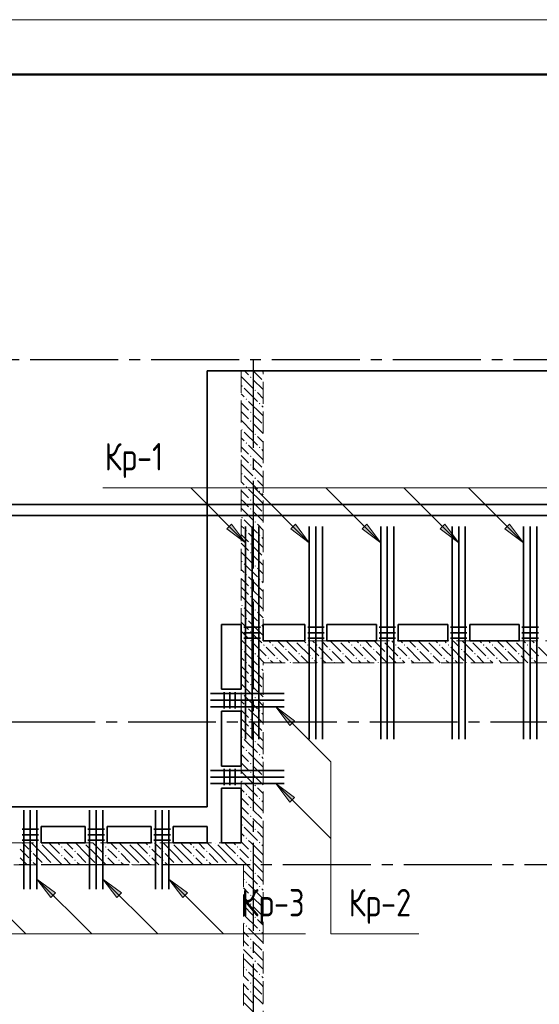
# Model space of a CAD drawing. Header units: millimetres. Extents: x 0 to 61017, y 0 to 42000.
# Tile 21 of 25: x 32713 to 37443, y 33030 to 42000. Entities that reach past the tile are written whole.
import ezdxf

# ---------------------------------------------------------------- set-up
doc = ezdxf.new("R2010")
doc.units = ezdxf.units.MM
doc.linetypes.add('______2', pattern=[270, 200, -70])
doc.linetypes.add('______5', pattern=[1100, 800, -100, 100, -100])
for name, color, linetype, lineweight in [('S1 Стержни арматуры фон', 7, 'Continuous', 25), ('Standard', 7, 'Continuous', 25), ('Оси', 40, '______5', 18), ('Позиционная метка номер позиции', 7, 'Continuous', 13), ('Поперечное армирование AW фон', 7, 'Continuous', 25)]:
    doc.layers.add(name, color=color, linetype=linetype, lineweight=lineweight)
doc.layers.add('ЖБ Перекрытие верхний уровень', color=7, linetype='Continuous', lineweight=25, true_color=0xe0e0ff)
doc.layers.add('ЖБ Стена верхний уровень', color=7, linetype='Continuous', lineweight=25, true_color=0x006e00)
doc.styles.add('GOST 2.304-81', font='txt')

msp = doc.modelspace()

# ---------------------------------------------------------------- hatches: boundary and pattern name
at = {"layer": 'ЖБ Стена верхний уровень', "linetype": 'Continuous', "lineweight": 18, "transparency": 33554687}
for points in [[(34730.5, 38663.1), (34737, 38669.6), (34743.5, 38663.1), (34737, 38656.6)], [(34810.4, 38743.1), (34816.9, 38749.6), (34823.4, 38743.1), (34816.9, 38736.6)], [(34850.5, 38623.1), (34857, 38629.6), (34863.5, 38623.1), (34857, 38616.6)], [(34770.5, 38543.1), (34777, 38549.6), (34783.4, 38543.1), (34777, 38536.6)], [(34890.5, 38503.1), (34896.9, 38509.6), (34903.4, 38503.1), (34896.9, 38496.6)], [(34810.4, 38423.1), (34816.9, 38429.6), (34823.4, 38423.1), (34816.9, 38416.6)], [(34810.4, 38343.1), (34816.9, 38349.6), (34823.4, 38343.1), (34816.9, 38336.6)], [(34730.5, 38263.1), (34737, 38269.6), (34743.5, 38263.1), (34737, 38256.6)], [(34850.5, 38223.1), (34857, 38229.6), (34863.5, 38223.1), (34857, 38216.6)], [(34770.5, 38143.1), (34777, 38149.6), (34783.4, 38143.1), (34777, 38136.6)], [(34890.5, 38103.1), (34896.9, 38109.6), (34903.4, 38103.1), (34896.9, 38096.6)], [(34810.4, 38023.1), (34816.9, 38029.6), (34823.4, 38023.1), (34816.9, 38016.6)], [(34810.4, 37943.1), (34816.9, 37949.6), (34823.4, 37943.1), (34816.9, 37936.6)], [(34730.5, 37863.1), (34737, 37869.6), (34743.5, 37863.1), (34737, 37856.6)], [(34850.5, 37823.1), (34857, 37829.6), (34863.5, 37823.1), (34857, 37816.6)], [(34770.5, 37743.1), (34777, 37749.6), (34783.4, 37743.1), (34777, 37736.6)], [(34890.5, 37703.1), (34896.9, 37709.6), (34903.4, 37703.1), (34896.9, 37696.6)], [(34810.4, 37623.1), (34816.9, 37629.6), (34823.4, 37623.1), (34816.9, 37616.6)], [(34810.4, 37543.1), (34816.9, 37549.6), (34823.4, 37543.1), (34816.9, 37536.6)], [(34730.5, 37463.1), (34737, 37469.6), (34743.5, 37463.1), (34737, 37456.6)], [(34850.5, 37423.1), (34857, 37429.6), (34863.5, 37423.1), (34857, 37416.6)], [(34770.5, 37343.1), (34777, 37349.6), (34783.4, 37343.1), (34777, 37336.6)], [(34810.4, 37223.1), (34816.9, 37229.6), (34823.4, 37223.1), (34816.9, 37216.6)], [(34890.5, 37303.1), (34896.9, 37309.6), (34903.4, 37303.1), (34896.9, 37296.6)], [(34810.4, 37143.1), (34816.9, 37149.6), (34823.4, 37143.1), (34816.9, 37136.6)], [(34730.5, 37063.1), (34737, 37069.6), (34743.5, 37063.1), (34737, 37056.6)], [(34850.5, 37023.1), (34857, 37029.6), (34863.5, 37023.1), (34857, 37016.6)], [(34770.5, 36943.1), (34777, 36949.6), (34783.4, 36943.1), (34777, 36936.6)], [(34890.5, 36903.1), (34896.9, 36909.6), (34903.4, 36903.1), (34896.9, 36896.6)], [(34810.4, 36823.1), (34816.9, 36829.6), (34823.4, 36823.1), (34816.9, 36816.6)], [(34810.4, 36743.1), (34816.9, 36749.6), (34823.4, 36743.1), (34816.9, 36736.6)], [(34730.5, 36663.1), (34737, 36669.6), (34743.5, 36663.1), (34737, 36656.6)], [(34850.5, 36623.1), (34857, 36629.6), (34863.5, 36623.1), (34857, 36616.6)], [(34770.5, 36543.1), (34777, 36549.6), (34783.4, 36543.1), (34777, 36536.6)], [(34890.5, 36503.1), (34896.9, 36509.6), (34903.4, 36503.1), (34896.9, 36496.6)], [(34810.4, 36423.1), (34816.9, 36429.6), (34823.4, 36423.1), (34816.9, 36416.6)], [(34810.4, 36343.1), (34816.9, 36349.6), (34823.4, 36343.1), (34820.3, 36340), (34813.6, 36340)], [(34820.3, 36340), (34816.9, 36336.6), (34813.6, 36340)], [(35220.3, 36340), (35216.9, 36336.6), (35213.6, 36340)], [(35620.3, 36340), (35616.9, 36336.6), (35613.6, 36340)], [(36020.3, 36340), (36016.9, 36336.6), (36013.6, 36340)], [(36420.3, 36340), (36416.9, 36336.6), (36413.6, 36340)], [(36820.3, 36340), (36816.9, 36336.6), (36813.6, 36340)], [(37220.3, 36340), (37216.9, 36336.6), (37213.6, 36340)], [(34730.5, 36263.1), (34737, 36269.6), (34743.5, 36263.1), (34737, 36256.6)], [(34930.5, 36303.1), (34937, 36309.6), (34943.5, 36303.1), (34937, 36296.6)], [(35010.4, 36303.1), (35016.9, 36309.6), (35023.4, 36303.1), (35016.9, 36296.6)], [(35130.5, 36263.1), (35137, 36269.6), (35143.5, 36263.1), (35137, 36256.6)], [(35330.5, 36303.1), (35337, 36309.6), (35343.5, 36303.1), (35337, 36296.6)], [(35410.4, 36303.1), (35416.9, 36309.6), (35423.4, 36303.1), (35416.9, 36296.6)], [(35530.5, 36263.1), (35537, 36269.6), (35543.5, 36263.1), (35537, 36256.6)], [(35730.5, 36303.1), (35737, 36309.6), (35743.5, 36303.1), (35737, 36296.6)], [(35810.4, 36303.1), (35816.9, 36309.6), (35823.4, 36303.1), (35816.9, 36296.6)], [(35930.5, 36263.1), (35937, 36269.6), (35943.5, 36263.1), (35937, 36256.6)], [(36130.5, 36303.1), (36137, 36309.6), (36143.5, 36303.1), (36137, 36296.6)], [(36210.4, 36303.1), (36216.9, 36309.6), (36223.4, 36303.1), (36216.9, 36296.6)], [(36330.5, 36263.1), (36337, 36269.6), (36343.5, 36263.1), (36337, 36256.6)], [(36530.5, 36303.1), (36537, 36309.6), (36543.5, 36303.1), (36537, 36296.6)], [(36610.4, 36303.1), (36616.9, 36309.6), (36623.4, 36303.1), (36616.9, 36296.6)], [(36730.5, 36263.1), (36737, 36269.6), (36743.5, 36263.1), (36737, 36256.6)], [(36930.5, 36303.1), (36937, 36309.6), (36943.5, 36303.1), (36937, 36296.6)], [(37010.4, 36303.1), (37016.9, 36309.6), (37023.4, 36303.1), (37016.9, 36296.6)], [(37130.5, 36263.1), (37137, 36269.6), (37143.5, 36263.1), (37137, 36256.6)], [(37330.5, 36303.1), (37337, 36309.6), (37343.5, 36303.1), (37337, 36296.6)], [(37410.4, 36303.1), (37416.9, 36309.6), (37423.4, 36303.1), (37416.9, 36296.6)], [(34850.5, 36223.1), (34857, 36229.6), (34863.5, 36223.1), (34857, 36216.6)], [(34970.5, 36183.1), (34977, 36189.6), (34983.4, 36183.1), (34977, 36176.6)], [(35050.5, 36183.1), (35057, 36189.6), (35063.5, 36183.1), (35057, 36176.6)], [(35250.5, 36223.1), (35257, 36229.6), (35263.5, 36223.1), (35257, 36216.6)], [(35370.5, 36183.1), (35377, 36189.6), (35383.4, 36183.1), (35377, 36176.6)], [(35450.5, 36183.1), (35457, 36189.6), (35463.5, 36183.1), (35457, 36176.6)], [(35650.5, 36223.1), (35657, 36229.6), (35663.5, 36223.1), (35657, 36216.6)], [(35770.5, 36183.1), (35777, 36189.6), (35783.4, 36183.1), (35777, 36176.6)], [(35850.5, 36183.1), (35857, 36189.6), (35863.5, 36183.1), (35857, 36176.6)], [(36050.5, 36223.1), (36057, 36229.6), (36063.5, 36223.1), (36057, 36216.6)], [(36170.5, 36183.1), (36177, 36189.6), (36183.4, 36183.1), (36177, 36176.6)], [(36250.5, 36183.1), (36257, 36189.6), (36263.5, 36183.1), (36257, 36176.6)], [(36450.5, 36223.1), (36457, 36229.6), (36463.5, 36223.1), (36457, 36216.6)], [(36570.5, 36183.1), (36577, 36189.6), (36583.4, 36183.1), (36577, 36176.6)], [(36650.5, 36183.1), (36657, 36189.6), (36663.5, 36183.1), (36657, 36176.6)], [(36850.5, 36223.1), (36857, 36229.6), (36863.5, 36223.1), (36857, 36216.6)], [(36970.5, 36183.1), (36977, 36189.6), (36983.4, 36183.1), (36977, 36176.6)], [(37050.5, 36183.1), (37057, 36189.6), (37063.5, 36183.1), (37057, 36176.6)], [(37250.5, 36223.1), (37257, 36229.6), (37263.5, 36223.1), (37257, 36216.6)], [(37370.5, 36183.1), (37377, 36189.6), (37383.4, 36183.1), (37377, 36176.6)], [(34770.5, 36143.1), (34777, 36149.6), (34783.4, 36143.1), (34780.3, 36140), (34773.6, 36140)], [(34780.3, 36140), (34777, 36136.6), (34773.6, 36140)], [(34890.5, 36103.1), (34896.9, 36109.6), (34903.4, 36103.1), (34896.9, 36096.6)], [(35170.5, 36143.1), (35177, 36149.6), (35183.4, 36143.1), (35180.3, 36140), (35173.6, 36140)], [(35570.5, 36143.1), (35577, 36149.6), (35583.4, 36143.1), (35580.3, 36140), (35573.6, 36140)], [(35970.5, 36143.1), (35977, 36149.6), (35983.4, 36143.1), (35980.3, 36140), (35973.6, 36140)], [(36370.5, 36143.1), (36377, 36149.6), (36383.4, 36143.1), (36380.3, 36140), (36373.6, 36140)], [(36770.5, 36143.1), (36777, 36149.6), (36783.4, 36143.1), (36780.3, 36140), (36773.6, 36140)], [(37170.5, 36143.1), (37177, 36149.6), (37183.4, 36143.1), (37180.3, 36140), (37173.6, 36140)], [(34810.4, 36023.1), (34816.9, 36029.6), (34823.4, 36023.1), (34816.9, 36016.6)], [(34810.4, 35943.1), (34816.9, 35949.6), (34823.4, 35943.1), (34816.9, 35936.6)], [(34730.5, 35863.1), (34737, 35869.6), (34743.5, 35863.1), (34737, 35856.6)], [(34850.5, 35823.1), (34857, 35829.6), (34863.5, 35823.1), (34857, 35816.6)], [(34770.5, 35743.1), (34777, 35749.6), (34783.4, 35743.1), (34777, 35736.6)], [(34890.5, 35703.1), (34896.9, 35709.6), (34903.4, 35703.1), (34896.9, 35696.6)], [(34810.4, 35623.1), (34816.9, 35629.6), (34823.4, 35623.1), (34816.9, 35616.6)], [(34810.4, 35543.1), (34816.9, 35549.6), (34823.4, 35543.1), (34816.9, 35536.6)], [(34730.5, 35463.1), (34737, 35469.6), (34743.5, 35463.1), (34737, 35456.6)], [(34770.5, 35343.1), (34777, 35349.6), (34783.4, 35343.1), (34777, 35336.6)], [(34850.5, 35423.1), (34857, 35429.6), (34863.5, 35423.1), (34857, 35416.6)], [(34890.5, 35303.1), (34896.9, 35309.6), (34903.4, 35303.1), (34896.9, 35296.6)], [(34810.4, 35223.1), (34816.9, 35229.6), (34823.4, 35223.1), (34816.9, 35216.6)], [(34810.4, 35143.1), (34816.9, 35149.6), (34823.4, 35143.1), (34816.9, 35136.6)], [(34730.5, 35063.1), (34737, 35069.6), (34743.5, 35063.1), (34737, 35056.6)], [(34850.5, 35023.1), (34857, 35029.6), (34863.5, 35023.1), (34857, 35016.6)], [(34770.5, 34943.1), (34777, 34949.6), (34783.4, 34943.1), (34777, 34936.6)], [(34890.5, 34903.1), (34896.9, 34909.6), (34903.4, 34903.1), (34896.9, 34896.6)], [(34810.4, 34823.1), (34816.9, 34829.6), (34823.4, 34823.1), (34816.9, 34816.6)], [(34810.4, 34743.1), (34816.9, 34749.6), (34823.4, 34743.1), (34816.9, 34736.6)], [(34730.5, 34663.1), (34737, 34669.6), (34743.5, 34663.1), (34737, 34656.6)], [(34850.5, 34623.1), (34857, 34629.6), (34863.5, 34623.1), (34857, 34616.6)], [(34770.5, 34543.1), (34777, 34549.6), (34783.4, 34543.1), (34777, 34536.6)], [(32900.3, 34500), (32896.9, 34496.6), (32893.6, 34500)], [(33090.5, 34463.1), (33096.9, 34469.6), (33103.4, 34463.1), (33096.9, 34456.6)], [(33300.3, 34500), (33296.9, 34496.6), (33293.6, 34500)], [(33490.5, 34463.1), (33496.9, 34469.6), (33503.4, 34463.1), (33496.9, 34456.6)], [(33700.3, 34500), (33696.9, 34496.6), (33693.6, 34500)], [(33890.5, 34463.1), (33896.9, 34469.6), (33903.4, 34463.1), (33896.9, 34456.6)], [(34100.3, 34500), (34096.9, 34496.6), (34093.6, 34500)], [(34290.5, 34463.1), (34296.9, 34469.6), (34303.4, 34463.1), (34296.9, 34456.6)], [(34500.3, 34500), (34496.9, 34496.6), (34493.6, 34500)], [(34690.5, 34463.1), (34696.9, 34469.6), (34703.4, 34463.1), (34696.9, 34456.6)], [(34890.5, 34503.1), (34896.9, 34509.6), (34903.4, 34503.1), (34900.3, 34500), (34893.6, 34500)], [(34900.3, 34500), (34896.9, 34496.6), (34893.6, 34500)], [(32810.4, 34423.1), (32816.9, 34429.6), (32823.4, 34423.1), (32816.9, 34416.6)], [(33090.5, 34383.1), (33096.9, 34389.6), (33103.4, 34383.1), (33096.9, 34376.6)], [(33210.4, 34423.1), (33216.9, 34429.6), (33223.4, 34423.1), (33216.9, 34416.6)], [(33490.5, 34383.1), (33496.9, 34389.6), (33503.4, 34383.1), (33496.9, 34376.6)], [(33610.4, 34423.1), (33616.9, 34429.6), (33623.4, 34423.1), (33616.9, 34416.6)], [(33890.5, 34383.1), (33896.9, 34389.6), (33903.4, 34383.1), (33896.9, 34376.6)], [(34010.4, 34423.1), (34016.9, 34429.6), (34023.4, 34423.1), (34016.9, 34416.6)], [(34290.5, 34383.1), (34296.9, 34389.6), (34303.4, 34383.1), (34296.9, 34376.6)], [(34410.4, 34423.1), (34416.9, 34429.6), (34423.4, 34423.1), (34416.9, 34416.6)], [(34690.5, 34383.1), (34696.9, 34389.6), (34703.4, 34383.1), (34696.9, 34376.6)], [(34810.4, 34423.1), (34816.9, 34429.6), (34823.4, 34423.1), (34816.9, 34416.6)], [(32810.4, 34343.1), (32816.9, 34349.6), (32823.4, 34343.1), (32816.9, 34336.6)], [(32930.5, 34303.1), (32937, 34309.6), (32943.5, 34303.1), (32940.3, 34300), (32933.6, 34300)], [(33010.4, 34303.1), (33016.9, 34309.6), (33023.4, 34303.1), (33020.3, 34300), (33013.6, 34300)], [(33210.4, 34343.1), (33216.9, 34349.6), (33223.4, 34343.1), (33216.9, 34336.6)], [(33330.5, 34303.1), (33337, 34309.6), (33343.5, 34303.1), (33340.3, 34300), (33333.6, 34300)], [(33410.4, 34303.1), (33416.9, 34309.6), (33423.4, 34303.1), (33420.3, 34300), (33413.6, 34300)], [(33610.4, 34343.1), (33616.9, 34349.6), (33623.4, 34343.1), (33616.9, 34336.6)], [(33730.5, 34303.1), (33737, 34309.6), (33743.5, 34303.1), (33740.3, 34300), (33733.6, 34300)], [(33810.4, 34303.1), (33816.9, 34309.6), (33823.4, 34303.1), (33820.3, 34300), (33813.6, 34300)], [(34010.4, 34343.1), (34016.9, 34349.6), (34023.4, 34343.1), (34016.9, 34336.6)], [(34130.5, 34303.1), (34137, 34309.6), (34143.5, 34303.1), (34140.3, 34300), (34133.6, 34300)], [(34210.4, 34303.1), (34216.9, 34309.6), (34223.4, 34303.1), (34220.3, 34300), (34213.6, 34300)], [(34410.4, 34343.1), (34416.9, 34349.6), (34423.4, 34343.1), (34416.9, 34336.6)], [(34530.5, 34303.1), (34537, 34309.6), (34543.5, 34303.1), (34540.3, 34300), (34533.6, 34300)], [(34610.4, 34303.1), (34616.9, 34309.6), (34623.4, 34303.1), (34620.3, 34300), (34613.6, 34300)], [(34810.4, 34343.1), (34816.9, 34349.6), (34823.4, 34343.1), (34816.9, 34336.6)], [(34850.5, 34223.1), (34857, 34229.6), (34863.5, 34223.1), (34857, 34216.6)], [(34770.5, 34143.1), (34777, 34149.6), (34783.4, 34143.1), (34777, 34136.6)], [(34890.5, 34103.1), (34896.9, 34109.6), (34903.4, 34103.1), (34896.9, 34096.6)], [(34810.4, 34023.1), (34816.9, 34029.6), (34823.4, 34023.1), (34816.9, 34016.6)], [(34810.4, 33943.1), (34816.9, 33949.6), (34823.4, 33943.1), (34816.9, 33936.6)], [(34850.5, 33823.1), (34857, 33829.6), (34863.5, 33823.1), (34857, 33816.6)], [(34770.5, 33743.1), (34777, 33749.6), (34783.4, 33743.1), (34777, 33736.6)], [(34890.5, 33703.1), (34896.9, 33709.6), (34903.4, 33703.1), (34896.9, 33696.6)], [(34810.4, 33623.1), (34816.9, 33629.6), (34823.4, 33623.1), (34816.9, 33616.6)], [(34810.4, 33543.1), (34816.9, 33549.6), (34823.4, 33543.1), (34816.9, 33536.6)], [(34850.5, 33423.1), (34857, 33429.6), (34863.5, 33423.1), (34857, 33416.6)], [(34770.5, 33343.1), (34777, 33349.6), (34783.4, 33343.1), (34777, 33336.6)], [(34890.5, 33303.1), (34896.9, 33309.6), (34903.4, 33303.1), (34896.9, 33296.6)], [(34810.4, 33223.1), (34816.9, 33229.6), (34823.4, 33223.1), (34816.9, 33216.6)], [(34810.4, 33143.1), (34816.9, 33149.6), (34823.4, 33143.1), (34816.9, 33136.6)]]:
    msp.add_hatch(color=7, dxfattribs=at).paths.add_polyline_path(points, flags=16)
at = {"layer": 'Позиционная метка номер позиции', "linetype": 'Continuous', "lineweight": 13, "transparency": 33554687}
for points in [[(34642.7, 37403.6), (34770, 37233.9), (34600.3, 37361.2)], [(34642.7, 37403.6), (34770, 37233.9), (34600.3, 37361.2)], [(35222.7, 37403.6), (35350, 37233.9), (35180.3, 37361.2)], [(35872.7, 37403.6), (36000, 37233.9), (35830.3, 37361.2)], [(36582.7, 37403.6), (36710, 37233.9), (36540.3, 37361.2)], [(37172.7, 37403.6), (37300, 37233.9), (37130.3, 37361.2)], [(35173.8, 35570.3), (35046.5, 35740), (35216.2, 35612.7)], [(35173.8, 34870.3), (35046.5, 35040), (35216.2, 34912.7)], [(32997.3, 34001.6), (32870, 34171.3), (33039.7, 34044)], [(33597.3, 34001.6), (33470, 34171.3), (33639.7, 34044)], [(34197.3, 34001.6), (34070, 34171.3), (34239.7, 34044)]]:
    msp.add_hatch(color=7, dxfattribs=at).paths.add_polyline_path(points, flags=16)

# ---------------------------------------------------------------- linework, layer by layer
at = {"layer": 'S1 Стержни арматуры фон', "color": 7, "linetype": 'Continuous', "lineweight": 35, "transparency": 33554687}
for p, q in [((34770, 37384), (34770, 35446)), ((34770, 37384), (34770, 35446)), ((34830, 37384), (34830, 35446)), ((34830, 37384), (34830, 35446)), ((34890, 37384), (34890, 35446)), ((34890, 37384), (34890, 35446)), ((35350, 37384), (35350, 35446)), ((35350, 37384), (35350, 35446)), ((35410, 37384), (35410, 35446)), ((35410, 37384), (35410, 35446)), ((35470, 37384), (35470, 35446)), ((35470, 37384), (35470, 35446)), ((36000, 37384), (36000, 35446)), ((36000, 37384), (36000, 35446)), ((36060, 37384), (36060, 35446)), ((36060, 37384), (36060, 35446)), ((36120, 37384), (36120, 35446)), ((36120, 37384), (36120, 35446)), ((36650, 37384), (36650, 35446)), ((36650, 37384), (36650, 35446)), ((36710, 37384), (36710, 35446)), ((36710, 37384), (36710, 35446)), ((36770, 37384), (36770, 35446)), ((36770, 37384), (36770, 35446)), ((37300, 37384), (37300, 35446)), ((37300, 37384), (37300, 35446)), ((37360, 37384), (37360, 35446)), ((37360, 37384), (37360, 35446)), ((37420, 37384), (37420, 35446)), ((37420, 37384), (37420, 35446)), ((34450, 35860), (35122, 35860)), ((34450, 35800), (35122, 35800)), ((34450, 35740), (35122, 35740)), ((34450, 35160), (35122, 35160)), ((34450, 35100), (35122, 35100)), ((34450, 35040), (35122, 35040)), ((32750, 34800), (32750, 34080)), ((32810, 34800), (32810, 34080)), ((32870, 34800), (32870, 34080)), ((33350, 34800), (33350, 34080)), ((33410, 34800), (33410, 34080)), ((33470, 34800), (33470, 34080)), ((33950, 34800), (33950, 34080)), ((34010, 34800), (34010, 34080)), ((34070, 34800), (34070, 34080))]:
    msp.add_line(p, q, dxfattribs=at)
at = {"layer": 'Standard', "color": 7, "linetype": 'Continuous', "lineweight": 13, "transparency": 33554687}
msp.add_lwpolyline([(0, 0), (59400, 0), (59400, 42000), (0, 42000), (0, 0)], close=True, dxfattribs=at)
at = {"layer": 'Standard', "color": 7, "linetype": 'Continuous', "lineweight": 50, "transparency": 33554687}
msp.add_lwpolyline([(2000, 41500), (58900, 41500), (58900, 500), (2000, 500), (2000, 41500)], close=True, dxfattribs=at)
at = {"layer": 'Standard', "color": 254, "linetype": 'Continuous', "lineweight": 35, "true_color": 0xc4c4ff, "transparency": 33554687}
for points in [[(6925, 19700), (49880, 19700), (49880, 37584), (6925, 37584), (6925, 19700)], [(7025, 19800), (49780, 19800), (49780, 37484), (7025, 37484), (7025, 19800)]]:
    msp.add_lwpolyline(points, dxfattribs=at)
at = {"layer": 'ЖБ Перекрытие верхний уровень', "color": 7, "linetype": 'Continuous', "lineweight": 35, "transparency": 33554687}
for p, q in [((43100, 38800), (34420, 38800)), ((34420, 38800), (34420, 34830)), ((34550, 35900), (34550, 36490)), ((34550, 36490), (34730, 36490)), ((34730, 36490), (34730, 36340)), ((34930, 36340), (34930, 36490)), ((34930, 36490), (35310, 36490)), ((35310, 36490), (35310, 36340)), ((35510, 36340), (35510, 36490)), ((35510, 36490), (35960, 36490)), ((35960, 36490), (35960, 36340)), ((36160, 36340), (36160, 36490)), ((36160, 36490), (36610, 36490)), ((36610, 36490), (36610, 36340)), ((36810, 36340), (36810, 36490)), ((36810, 36490), (37260, 36490)), ((37260, 36490), (37260, 36340)), ((34730, 36340), (34730, 35900)), ((35310, 36340), (34930, 36340)), ((35960, 36340), (35510, 36340)), ((36610, 36340), (36160, 36340)), ((37260, 36340), (36810, 36340)), ((34730, 35900), (34550, 35900)), ((34550, 35700), (34730, 35700)), ((34550, 35200), (34550, 35700)), ((34730, 35700), (34730, 35200)), ((34730, 35200), (34550, 35200)), ((34550, 35000), (34730, 35000)), ((34550, 34500), (34550, 35000)), ((34730, 35000), (34730, 34500)), ((34420, 34830), (28240, 34830)), ((32910, 34650), (33310, 34650)), ((32910, 34500), (32910, 34650)), ((33310, 34650), (33310, 34500)), ((33510, 34650), (33910, 34650)), ((33510, 34500), (33510, 34650)), ((33910, 34650), (33910, 34500)), ((34110, 34500), (34110, 34650)), ((34110, 34650), (34420, 34650)), ((34420, 34650), (34420, 34500)), ((33310, 34500), (32910, 34500)), ((33910, 34500), (33510, 34500)), ((34420, 34500), (34110, 34500)), ((34730, 34500), (34550, 34500))]:
    msp.add_line(p, q, dxfattribs=at)
at = {"layer": 'ЖБ Стена верхний уровень', "color": 251, "linetype": '______2', "lineweight": 13, "true_color": 0x656565, "transparency": 33554687}
for p, q in [((34730, 38800), (34730, 36340)), ((34930, 38800), (34730, 38800)), ((34930, 36340), (34930, 38800)), ((34730, 36340), (34730, 36140)), ((39860, 36340), (34930, 36340)), ((34730, 36140), (34730, 34500)), ((34930, 36140), (39880, 36140)), ((34930, 34500), (34930, 36140)), ((34730, 34500), (21750, 34500)), ((34930, 34300), (34930, 34500)), ((28340, 34300), (34750, 34300)), ((34750, 34300), (34750, 28720)), ((34930, 28720), (34930, 34300))]:
    msp.add_line(p, q, dxfattribs=at)
at = {"layer": 'ЖБ Стена верхний уровень', "color": 9, "linetype": 'Continuous', "lineweight": 18, "true_color": 0xc7c7c7, "transparency": 33554687}
for p, q in [((34796.9, 38763.1), (34760.1, 38800)), ((34840.1, 38800), (34916.9, 38723.1)), ((34920.1, 38800), (34930, 38790.1)), ((34730, 38750.1), (34837, 38643.1)), ((34837, 38723.1), (34930, 38630.1)), ((34730, 38590.1), (34757, 38563.1)), ((34757, 38643.1), (34877, 38523.1)), ((34930, 38550.1), (34877, 38603.1)), ((34730, 38510.1), (34796.9, 38443.1)), ((34916.9, 38403.1), (34796.9, 38523.1)), ((34916.9, 38483.1), (34930, 38470.1)), ((34757, 38403.1), (34730, 38430.1)), ((34796.9, 38363.1), (34757, 38403.1)), ((34837, 38403.1), (34916.9, 38323.1)), ((34916.9, 38403.1), (34930, 38390.1)), ((34730, 38350.1), (34837, 38243.1)), ((34837, 38323.1), (34930, 38230.1)), ((34757, 38243.1), (34877, 38123.1)), ((34730, 38190.1), (34757, 38163.1)), ((34916.9, 38003.1), (34796.9, 38123.1)), ((34930, 38150.1), (34877, 38203.1)), ((34730, 38110.1), (34796.9, 38043.1)), ((34916.9, 38083.1), (34930, 38070.1)), ((34757, 38003.1), (34730, 38030.1)), ((34730, 37950.1), (34837, 37843.1)), ((34796.9, 37963.1), (34757, 38003.1)), ((34837, 38003.1), (34916.9, 37923.1)), ((34916.9, 38003.1), (34930, 37990.1)), ((34837, 37923.1), (34930, 37830.1)), ((34730, 37790.1), (34757, 37763.1)), ((34757, 37843.1), (34877, 37723.1)), ((34930, 37750.1), (34877, 37803.1)), ((34730, 37710.1), (34796.9, 37643.1)), ((34916.9, 37603.1), (34796.9, 37723.1)), ((34916.9, 37683.1), (34930, 37670.1)), ((34757, 37603.1), (34730, 37630.1)), ((34796.9, 37563.1), (34757, 37603.1)), ((34837, 37603.1), (34916.9, 37523.1)), ((34916.9, 37603.1), (34930, 37590.1)), ((34730, 37550.1), (34837, 37443.1)), ((34837, 37523.1), (34930, 37430.1)), ((34757, 37443.1), (34877, 37323.1)), ((34730, 37390.1), (34757, 37363.1)), ((34916.9, 37203.1), (34796.9, 37323.1)), ((34930, 37350.1), (34877, 37403.1)), ((34730, 37310.1), (34796.9, 37243.1)), ((34757, 37203.1), (34730, 37230.1)), ((34916.9, 37283.1), (34930, 37270.1)), ((34730, 37150.1), (34837, 37043.1)), ((34796.9, 37163.1), (34757, 37203.1)), ((34837, 37203.1), (34916.9, 37123.1)), ((34916.9, 37203.1), (34930, 37190.1)), ((34837, 37123.1), (34930, 37030.1)), ((34730, 36990.1), (34757, 36963.1)), ((34757, 37043.1), (34877, 36923.1)), ((34930, 36950.1), (34877, 37003.1)), ((34730, 36910.1), (34796.9, 36843.1)), ((34916.9, 36803.1), (34796.9, 36923.1)), ((34916.9, 36883.1), (34930, 36870.1)), ((34757, 36803.1), (34730, 36830.1)), ((34796.9, 36763.1), (34757, 36803.1)), ((34837, 36803.1), (34916.9, 36723.1)), ((34916.9, 36803.1), (34930, 36790.1)), ((34730, 36750.1), (34837, 36643.1)), ((34837, 36723.1), (34930, 36630.1)), ((34757, 36643.1), (34877, 36523.1)), ((34930, 36550.1), (34877, 36603.1)), ((34730, 36590.1), (34757, 36563.1)), ((34730, 36510.1), (34796.9, 36443.1)), ((34916.9, 36403.1), (34796.9, 36523.1)), ((34757, 36403.1), (34730, 36430.1)), ((34916.9, 36483.1), (34930, 36470.1)), ((34730, 36350.1), (34740.1, 36340)), ((34740.1, 36340), (34837, 36243.1)), ((34796.9, 36363.1), (34757, 36403.1)), ((34837, 36403.1), (34900.1, 36340)), ((34900.1, 36340), (34916.9, 36323.1)), ((34916.9, 36403.1), (34930, 36390.1)), ((34980.1, 36340), (34996.9, 36323.1)), ((35060.1, 36340), (35116.9, 36283.1)), ((35140.1, 36340), (35237, 36243.1)), ((35300.1, 36340), (35316.9, 36323.1)), ((35380.1, 36340), (35396.9, 36323.1)), ((35460.1, 36340), (35516.9, 36283.1)), ((35540.1, 36340), (35637, 36243.1)), ((35700.1, 36340), (35716.9, 36323.1)), ((35780.1, 36340), (35796.9, 36323.1)), ((35860.1, 36340), (35916.9, 36283.1)), ((35940.1, 36340), (36037, 36243.1)), ((36100.1, 36340), (36116.9, 36323.1)), ((36180.1, 36340), (36196.9, 36323.1)), ((36260.1, 36340), (36316.9, 36283.1)), ((36340.1, 36340), (36437, 36243.1)), ((36500.1, 36340), (36516.9, 36323.1)), ((36580.1, 36340), (36596.9, 36323.1)), ((36660.1, 36340), (36716.9, 36283.1)), ((36740.1, 36340), (36837, 36243.1)), ((36900.1, 36340), (36916.9, 36323.1)), ((36980.1, 36340), (36996.9, 36323.1)), ((37060.1, 36340), (37116.9, 36283.1)), ((37140.1, 36340), (37237, 36243.1)), ((37300.1, 36340), (37316.9, 36323.1)), ((37380.1, 36340), (37396.9, 36323.1)), ((34757, 36243.1), (34860.1, 36140)), ((34837, 36323.1), (34957, 36203.1)), ((34996.9, 36243.1), (34957, 36283.1)), ((35037, 36203.1), (34996.9, 36243.1)), ((35037, 36283.1), (35157, 36163.1)), ((35157, 36243.1), (35260.1, 36140)), ((35237, 36323.1), (35357, 36203.1)), ((35396.9, 36243.1), (35357, 36283.1)), ((35437, 36203.1), (35396.9, 36243.1)), ((35437, 36283.1), (35557, 36163.1)), ((35557, 36243.1), (35660.1, 36140)), ((35637, 36323.1), (35757, 36203.1)), ((35796.9, 36243.1), (35757, 36283.1)), ((35837, 36203.1), (35796.9, 36243.1)), ((35837, 36283.1), (35957, 36163.1)), ((35957, 36243.1), (36060.1, 36140)), ((36037, 36323.1), (36157, 36203.1)), ((36196.9, 36243.1), (36157, 36283.1)), ((36237, 36203.1), (36196.9, 36243.1)), ((36237, 36283.1), (36357, 36163.1)), ((36357, 36243.1), (36460.1, 36140)), ((36437, 36323.1), (36557, 36203.1)), ((36596.9, 36243.1), (36557, 36283.1)), ((36637, 36203.1), (36596.9, 36243.1)), ((36637, 36283.1), (36757, 36163.1)), ((36757, 36243.1), (36860.1, 36140)), ((36837, 36323.1), (36957, 36203.1)), ((36996.9, 36243.1), (36957, 36283.1)), ((37037, 36203.1), (36996.9, 36243.1)), ((37037, 36283.1), (37157, 36163.1)), ((37157, 36243.1), (37260.1, 36140)), ((37237, 36323.1), (37357, 36203.1)), ((37396.9, 36243.1), (37357, 36283.1)), ((37437, 36203.1), (37396.9, 36243.1)), ((37437, 36283.1), (37557, 36163.1)), ((34730, 36190.1), (34757, 36163.1)), ((34940.1, 36140), (34877, 36203.1)), ((34996.9, 36163.1), (35020.1, 36140)), ((35077, 36163.1), (35100.1, 36140)), ((35340.1, 36140), (35277, 36203.1)), ((35396.9, 36163.1), (35420.1, 36140)), ((35477, 36163.1), (35500.1, 36140)), ((35740.1, 36140), (35677, 36203.1)), ((35796.9, 36163.1), (35820.1, 36140)), ((35877, 36163.1), (35900.1, 36140)), ((36140.1, 36140), (36077, 36203.1)), ((36196.9, 36163.1), (36220.1, 36140)), ((36277, 36163.1), (36300.1, 36140)), ((36540.1, 36140), (36477, 36203.1)), ((36596.9, 36163.1), (36620.1, 36140)), ((36677, 36163.1), (36700.1, 36140)), ((36940.1, 36140), (36877, 36203.1)), ((36996.9, 36163.1), (37020.1, 36140)), ((37077, 36163.1), (37100.1, 36140)), ((37340.1, 36140), (37277, 36203.1)), ((37396.9, 36163.1), (37420.1, 36140)), ((34730, 36110.1), (34796.9, 36043.1)), ((34916.9, 36003.1), (34796.9, 36123.1)), ((34860.1, 36140), (34877, 36123.1)), ((34916.9, 36083.1), (34930, 36070.1)), ((34757, 36003.1), (34730, 36030.1)), ((34796.9, 35963.1), (34757, 36003.1)), ((34837, 36003.1), (34916.9, 35923.1)), ((34916.9, 36003.1), (34930, 35990.1)), ((34730, 35950.1), (34837, 35843.1)), ((34837, 35923.1), (34930, 35830.1)), ((34757, 35843.1), (34877, 35723.1)), ((34930, 35750.1), (34877, 35803.1)), ((34730, 35790.1), (34757, 35763.1)), ((34730, 35710.1), (34796.9, 35643.1)), ((34916.9, 35603.1), (34796.9, 35723.1)), ((34757, 35603.1), (34730, 35630.1)), ((34916.9, 35683.1), (34930, 35670.1)), ((34730, 35550.1), (34837, 35443.1)), ((34796.9, 35563.1), (34757, 35603.1)), ((34837, 35603.1), (34916.9, 35523.1)), ((34837, 35523.1), (34930, 35430.1)), ((34916.9, 35603.1), (34930, 35590.1)), ((34757, 35443.1), (34877, 35323.1)), ((34730, 35390.1), (34757, 35363.1)), ((34930, 35350.1), (34877, 35403.1)), ((34730, 35310.1), (34796.9, 35243.1)), ((34916.9, 35203.1), (34796.9, 35323.1)), ((34916.9, 35283.1), (34930, 35270.1)), ((34757, 35203.1), (34730, 35230.1)), ((34796.9, 35163.1), (34757, 35203.1)), ((34837, 35203.1), (34916.9, 35123.1)), ((34916.9, 35203.1), (34930, 35190.1)), ((34730, 35150.1), (34837, 35043.1)), ((34837, 35123.1), (34930, 35030.1)), ((34730, 34990.1), (34757, 34963.1)), ((34757, 35043.1), (34877, 34923.1)), ((34930, 34950.1), (34877, 35003.1)), ((34730, 34910.1), (34796.9, 34843.1)), ((34916.9, 34803.1), (34796.9, 34923.1)), ((34757, 34803.1), (34730, 34830.1)), ((34916.9, 34883.1), (34930, 34870.1)), ((34730, 34750.1), (34837, 34643.1)), ((34796.9, 34763.1), (34757, 34803.1)), ((34837, 34803.1), (34916.9, 34723.1)), ((34837, 34723.1), (34930, 34630.1)), ((34916.9, 34803.1), (34930, 34790.1)), ((34757, 34643.1), (34877, 34523.1)), ((34730, 34590.1), (34757, 34563.1)), ((34930, 34550.1), (34877, 34603.1)), ((32740.1, 34500), (32796.9, 34443.1)), ((32916.9, 34403.1), (32820.1, 34500)), ((32916.9, 34483.1), (32996.9, 34403.1)), ((32996.9, 34483.1), (32980.1, 34500)), ((32996.9, 34483.1), (33077, 34403.1)), ((33060.1, 34500), (33077, 34483.1)), ((33140.1, 34500), (33196.9, 34443.1)), ((33316.9, 34403.1), (33220.1, 34500)), ((33316.9, 34483.1), (33396.9, 34403.1)), ((33396.9, 34483.1), (33380.1, 34500)), ((33396.9, 34483.1), (33477, 34403.1)), ((33460.1, 34500), (33477, 34483.1)), ((33540.1, 34500), (33596.9, 34443.1)), ((33716.9, 34403.1), (33620.1, 34500)), ((33716.9, 34483.1), (33796.9, 34403.1)), ((33796.9, 34483.1), (33780.1, 34500)), ((33796.9, 34483.1), (33877, 34403.1)), ((33860.1, 34500), (33877, 34483.1)), ((33940.1, 34500), (33996.9, 34443.1)), ((34116.9, 34403.1), (34020.1, 34500)), ((34116.9, 34483.1), (34196.9, 34403.1)), ((34196.9, 34483.1), (34180.1, 34500)), ((34196.9, 34483.1), (34277, 34403.1)), ((34260.1, 34500), (34277, 34483.1)), ((34340.1, 34500), (34396.9, 34443.1)), ((34516.9, 34403.1), (34420.1, 34500)), ((34516.9, 34483.1), (34596.9, 34403.1)), ((34596.9, 34483.1), (34580.1, 34500)), ((34596.9, 34483.1), (34677, 34403.1)), ((34660.1, 34500), (34677, 34483.1)), ((34730, 34510.1), (34740.1, 34500)), ((34740.1, 34500), (34796.9, 34443.1)), ((34820.1, 34500), (34796.9, 34523.1)), ((34916.9, 34403.1), (34820.1, 34500)), ((34916.9, 34483.1), (34930, 34470.1)), ((32757, 34403.1), (32716.9, 34443.1)), ((32716.9, 34363.1), (32780.1, 34300)), ((32796.9, 34363.1), (32757, 34403.1)), ((32837, 34403.1), (32916.9, 34323.1)), ((32916.9, 34403.1), (32996.9, 34323.1)), ((32996.9, 34403.1), (33100.1, 34300)), ((33157, 34403.1), (33116.9, 34443.1)), ((33116.9, 34363.1), (33180.1, 34300)), ((33196.9, 34363.1), (33157, 34403.1)), ((33237, 34403.1), (33316.9, 34323.1)), ((33316.9, 34403.1), (33396.9, 34323.1)), ((33396.9, 34403.1), (33500.1, 34300)), ((33557, 34403.1), (33516.9, 34443.1)), ((33516.9, 34363.1), (33580.1, 34300)), ((33596.9, 34363.1), (33557, 34403.1)), ((33637, 34403.1), (33716.9, 34323.1)), ((33716.9, 34403.1), (33796.9, 34323.1)), ((33796.9, 34403.1), (33900.1, 34300)), ((33957, 34403.1), (33916.9, 34443.1)), ((33916.9, 34363.1), (33980.1, 34300)), ((33996.9, 34363.1), (33957, 34403.1)), ((34037, 34403.1), (34116.9, 34323.1)), ((34116.9, 34403.1), (34196.9, 34323.1)), ((34196.9, 34403.1), (34300.1, 34300)), ((34357, 34403.1), (34316.9, 34443.1)), ((34316.9, 34363.1), (34380.1, 34300)), ((34396.9, 34363.1), (34357, 34403.1)), ((34437, 34403.1), (34516.9, 34323.1)), ((34516.9, 34403.1), (34596.9, 34323.1)), ((34596.9, 34403.1), (34700.1, 34300)), ((34757, 34403.1), (34716.9, 34443.1)), ((34716.9, 34363.1), (34780.1, 34300)), ((34796.9, 34363.1), (34757, 34403.1)), ((34837, 34403.1), (34916.9, 34323.1)), ((34916.9, 34403.1), (34930, 34390.1)), ((32837, 34323.1), (32860.1, 34300)), ((33237, 34323.1), (33260.1, 34300)), ((33637, 34323.1), (33660.1, 34300)), ((34037, 34323.1), (34060.1, 34300)), ((34437, 34323.1), (34460.1, 34300)), ((34780.1, 34300), (34837, 34243.1)), ((34837, 34323.1), (34860.1, 34300)), ((34860.1, 34300), (34930, 34230.1)), ((34757, 34243.1), (34877, 34123.1)), ((34930, 34150.1), (34877, 34203.1)), ((34750, 34170.1), (34757, 34163.1)), ((34750, 34090.1), (34796.9, 34043.1)), ((34916.9, 34003.1), (34796.9, 34123.1)), ((34757, 34003.1), (34750, 34010.1)), ((34796.9, 33963.1), (34757, 34003.1)), ((34837, 34003.1), (34916.9, 33923.1)), ((34916.9, 34083.1), (34930, 34070.1)), ((34916.9, 34003.1), (34930, 33990.1)), ((34750, 33930.1), (34837, 33843.1)), ((34837, 33923.1), (34930, 33830.1)), ((34757, 33843.1), (34877, 33723.1)), ((34750, 33770.1), (34757, 33763.1)), ((34930, 33750.1), (34877, 33803.1)), ((34750, 33690.1), (34796.9, 33643.1)), ((34916.9, 33603.1), (34796.9, 33723.1)), ((34916.9, 33683.1), (34930, 33670.1)), ((34757, 33603.1), (34750, 33610.1)), ((34796.9, 33563.1), (34757, 33603.1)), ((34837, 33603.1), (34916.9, 33523.1)), ((34916.9, 33603.1), (34930, 33590.1)), ((34750, 33530.1), (34837, 33443.1)), ((34837, 33523.1), (34930, 33430.1)), ((34750, 33370.1), (34757, 33363.1)), ((34757, 33443.1), (34877, 33323.1)), ((34930, 33350.1), (34877, 33403.1)), ((34750, 33290.1), (34796.9, 33243.1)), ((34916.9, 33203.1), (34796.9, 33323.1)), ((34916.9, 33283.1), (34930, 33270.1)), ((34757, 33203.1), (34750, 33210.1)), ((34796.9, 33163.1), (34757, 33203.1)), ((34837, 33203.1), (34916.9, 33123.1)), ((34916.9, 33203.1), (34930, 33190.1)), ((34750, 33130.1), (34837, 33043.1)), ((34837, 33123.1), (34930, 33030.1)), ((34757, 33043.1), (34877, 32923.1))]:
    msp.add_line(p, q, dxfattribs=at)
at = {"layer": 'Оси', "color": 8, "linetype": '______5', "lineweight": -3, "transparency": 33554687}
for p, q in [((43510, 38900), (4600, 38900)), ((34840, 38900), (34840, 16970)), ((43300, 35600), (4600, 35600)), ((50210, 34300), (4600, 34300)), ((50210, 34300), (4600, 34300))]:
    msp.add_line(p, q, dxfattribs=at)
at = {"layer": 'Позиционная метка номер позиции', "color": 7, "linetype": 'Continuous', "lineweight": 13, "transparency": 33554687}
for p, q in [((34770, 37233.9), (34270, 37733.9)), ((35350, 37233.9), (34850, 37733.9)), ((36000, 37233.9), (35500, 37733.9)), ((36710, 37233.9), (36210, 37733.9)), ((37300, 37233.9), (36800, 37733.9)), ((34600.3, 37361.2), (34642.7, 37403.6)), ((34600.3, 37361.2), (34642.7, 37403.6)), ((34770, 37233.9), (34600.3, 37361.2)), ((34770, 37233.9), (34600.3, 37361.2)), ((34621.5, 37382.4), (34610.9, 37393)), ((34621.5, 37382.4), (34610.9, 37393)), ((34642.7, 37403.6), (34770, 37233.9)), ((34642.7, 37403.6), (34770, 37233.9)), ((35180.3, 37361.2), (35222.7, 37403.6)), ((35350, 37233.9), (35180.3, 37361.2)), ((35201.5, 37382.4), (35190.9, 37393)), ((35222.7, 37403.6), (35350, 37233.9)), ((35830.3, 37361.2), (35872.7, 37403.6)), ((36000, 37233.9), (35830.3, 37361.2)), ((35851.5, 37382.4), (35840.9, 37393)), ((35872.7, 37403.6), (36000, 37233.9)), ((36540.3, 37361.2), (36582.7, 37403.6)), ((36710, 37233.9), (36540.3, 37361.2)), ((36561.5, 37382.4), (36550.9, 37393)), ((36582.7, 37403.6), (36710, 37233.9)), ((37130.3, 37361.2), (37172.7, 37403.6)), ((37300, 37233.9), (37130.3, 37361.2)), ((37151.5, 37382.4), (37140.9, 37393)), ((37172.7, 37403.6), (37300, 37233.9)), ((34770, 37233.9), (34770, 37233.9)), ((34770, 37233.9), (34770, 37233.9)), ((34770, 37233.9), (34770, 37233.9)), ((34770, 37233.9), (34770, 37233.9)), ((34770, 37233.9), (34770, 37233.9)), ((34770, 37233.9), (34770, 37233.9)), ((35350, 37233.9), (35350, 37233.9)), ((35350, 37233.9), (35350, 37233.9)), ((35350, 37233.9), (35350, 37233.9)), ((36000, 37233.9), (36000, 37233.9)), ((36000, 37233.9), (36000, 37233.9)), ((36000, 37233.9), (36000, 37233.9)), ((36710, 37233.9), (36710, 37233.9)), ((36710, 37233.9), (36710, 37233.9)), ((36710, 37233.9), (36710, 37233.9)), ((37300, 37233.9), (37300, 37233.9)), ((37300, 37233.9), (37300, 37233.9)), ((37300, 37233.9), (37300, 37233.9)), ((35046.5, 35740), (35046.5, 35740)), ((35046.5, 35740), (35046.5, 35740)), ((35046.5, 35740), (35046.5, 35740)), ((35046.5, 35740), (35216.2, 35612.7)), ((35173.8, 35570.3), (35046.5, 35740)), ((35216.2, 35612.7), (35173.8, 35570.3)), ((35195, 35591.5), (35205.6, 35580.9)), ((35046.5, 35040), (35546.5, 34540)), ((35046.5, 35040), (35046.5, 35040)), ((35046.5, 35040), (35046.5, 35040)), ((35046.5, 35040), (35046.5, 35040)), ((35046.5, 35040), (35216.2, 34912.7)), ((35173.8, 34870.3), (35046.5, 35040)), ((35216.2, 34912.7), (35173.8, 34870.3)), ((35195, 34891.5), (35205.6, 34880.9)), ((32270, 34171.3), (32770, 33671.3)), ((32870, 34171.3), (33370, 33671.3)), ((32870, 34171.3), (32870, 34171.3)), ((32870, 34171.3), (32870, 34171.3)), ((32870, 34171.3), (32870, 34171.3)), ((32870, 34171.3), (33039.7, 34044)), ((32997.3, 34001.6), (32870, 34171.3)), ((33470, 34171.3), (33970, 33671.3)), ((33470, 34171.3), (33470, 34171.3)), ((33470, 34171.3), (33470, 34171.3)), ((33470, 34171.3), (33470, 34171.3)), ((33470, 34171.3), (33639.7, 34044)), ((33597.3, 34001.6), (33470, 34171.3)), ((34070, 34171.3), (34570, 33671.3)), ((34070, 34171.3), (34070, 34171.3)), ((34070, 34171.3), (34070, 34171.3)), ((34070, 34171.3), (34070, 34171.3)), ((34070, 34171.3), (34239.7, 34044)), ((34197.3, 34001.6), (34070, 34171.3)), ((33039.7, 34044), (32997.3, 34001.6)), ((33018.5, 34022.8), (33029.1, 34012.2)), ((33639.7, 34044), (33597.3, 34001.6)), ((33618.5, 34022.8), (33629.1, 34012.2)), ((34239.7, 34044), (34197.3, 34001.6)), ((34218.5, 34022.8), (34229.1, 34012.2))]:
    msp.add_line(p, q, dxfattribs=at)
for points in [[(34770, 37233.9), (34270, 37733.9), (33470, 37733.9)], [(42630, 37233.9), (42130, 37733.9), (33470, 37733.9)], [(35046.5, 35740), (35546.5, 35240), (35546.5, 33671.3), (36346.5, 33671.3)], [(28670, 34171.3), (29170, 33671.3), (35316.5, 33671.3)]]:
    msp.add_lwpolyline(points, dxfattribs=at)
at = {"layer": 'Поперечное армирование AW фон', "color": 7, "linetype": 'Continuous', "lineweight": 35, "transparency": 33554687}
for p, q in [((34755, 36465), (34905, 36465)), ((35335, 36465), (35485, 36465)), ((35985, 36465), (36135, 36465)), ((36635, 36465), (36785, 36465)), ((37285, 36465), (37435, 36465)), ((34755, 36415), (34905, 36415)), ((34755, 36365), (34905, 36365)), ((35335, 36415), (35485, 36415)), ((35335, 36365), (35485, 36365)), ((35985, 36415), (36135, 36415)), ((35985, 36365), (36135, 36365)), ((36635, 36415), (36785, 36415)), ((36635, 36365), (36785, 36365)), ((37285, 36415), (37435, 36415)), ((37285, 36365), (37435, 36365)), ((34574.9, 35725), (34574.9, 35875)), ((34624.9, 35725), (34624.9, 35875)), ((34674.9, 35725), (34674.9, 35875)), ((34574.9, 35025), (34574.9, 35175)), ((34624.9, 35025), (34624.9, 35175)), ((34674.9, 35025), (34674.9, 35175)), ((32885, 34625), (32735, 34625)), ((33485, 34625), (33335, 34625)), ((34085, 34625), (33935, 34625)), ((32885, 34575), (32735, 34575)), ((33485, 34575), (33335, 34575)), ((34085, 34575), (33935, 34575)), ((32885, 34525), (32735, 34525)), ((33485, 34525), (33335, 34525)), ((34085, 34525), (33935, 34525))]:
    msp.add_line(p, q, dxfattribs=at)

# ---------------------------------------------------------------- texts
at = {"layer": 'Standard', "color": 7, "linetype": 'Continuous', "lineweight": 25, "transparency": 33554687, "char_height": 250, "attachment_point": 7, "style": 'GOST 2.304-81'}
for s, insert, width in [('Кр-1', (33486.7, 37825.6), 675.671), ('Кр-3', (34733.1, 33762.9), 711.255), ('Кр-2', (35707.6, 33762.9), 728.955)]:
    msp.add_mtext(s, dxfattribs=dict(at, insert=insert, width=width))

doc.saveas('drawing.dxf')
